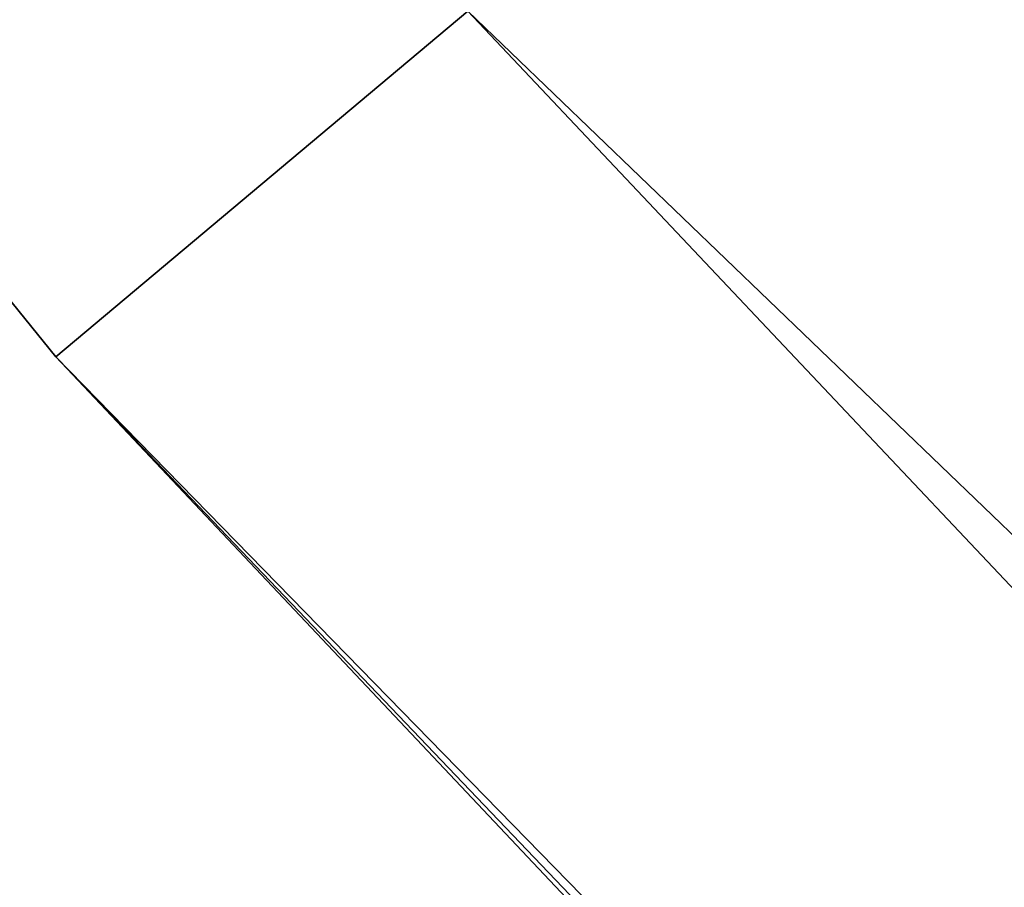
# Model space of a CAD drawing. Header units: millimetres. Extents: x -37.5 to 39.5, y -38.4 to 38.4.
# Tile 115 of 256: x -28.533 to -28.394, y -24.822 to -24.7. Entities that reach past the tile are written whole.
import ezdxf

# ---------------------------------------------------------------- set-up
doc = ezdxf.new("R2010")
doc.units = ezdxf.units.MM
doc.header["$LTSCALE"] = 25.4
doc.layers.get('0').update_dxf_attribs({"true_color": 0xff5454})

# ---------------------------------------------------------------- blocks, each defined once
blk = doc.blocks.new('ECHO-8371-8372.STL')
at = {"color": 7, "true_color": 0xffffff}
mesh = blk.add_polyface(dxfattribs=at)
corners = [(-29.41735, -23.64719, 0.18), (-28.52815, -24.74732, 16.18), (-29.41735, -23.64719, 16.18)]
mesh.append_faces([[corners[k] for k in face] for face in [(0, 1, 2)]], dxfattribs={"color": 7})
mesh = blk.add_polyface(dxfattribs=at)
corners = [(-29.41735, -23.64719, 16.18), (-28.52815, -24.74732, 16.18), (-28.46984, -24.69839, 16.56268)]
mesh.append_faces([[corners[k] for k in face] for face in [(0, 1, 2)]], dxfattribs={"color": 7})
mesh = blk.add_polyface(dxfattribs=at)
corners = [(-25.25475, -27.79084, 16.88711), (-28.46984, -24.69839, 16.56268), (-25.40351, -27.94852, 16.56268), (-28.30378, -24.55906, 16.88711)]
mesh.append_faces([[corners[k] for k in face] for face in [(0, 1, 2), (1, 0, 3)]], dxfattribs={"vtx0": -1, "color": 7})
mesh = blk.add_polyface(dxfattribs=at)
corners = [(-25.40351, -27.94852, 16.56268), (-28.52815, -24.74732, 16.18), (-25.45574, -28.00389, 16.18), (-28.46984, -24.69839, 16.56268)]
mesh.append_faces([[corners[k] for k in face] for face in [(0, 1, 2), (1, 0, 3)]], dxfattribs={"vtx0": -1, "color": 7})
mesh = blk.add_polyface(dxfattribs=at)
corners = [(-28.52815, -24.74732, 16.18), (-25.11078, -28.32537, 0.18), (-25.45574, -28.00389, 16.18)]
mesh.append_faces([[corners[k] for k in face] for face in [(0, 1, 2)]], dxfattribs={"color": 7})

msp = doc.modelspace()

# ---------------------------------------------------------------- block references
at = {"color": 7, "true_color": 0xffffff}
msp.add_blockref('ECHO-8371-8372.STL', (0, 0), dxfattribs=at)

doc.saveas('drawing.dxf')
